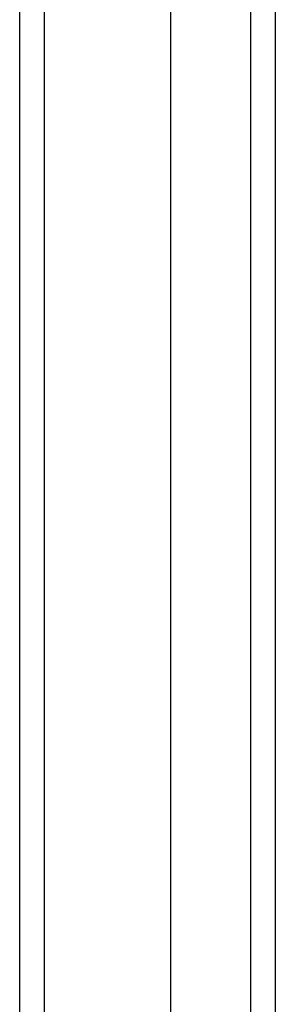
# Model space of a CAD drawing. Header units: inches. Extents: x 2 to 144, y 2 to 93.
# Tile 9 of 56: x 61.883 to 62.749, y 40.429 to 43.758. Entities that reach past the tile are written whole.
import ezdxf

# ---------------------------------------------------------------- set-up
doc = ezdxf.new("R2010")
doc.units = ezdxf.units.IN
doc.header["$LTSCALE"] = 8.616264
doc.header["$MEASUREMENT"] = 0
doc.layers.add('Visible Edges(ANSI)', color=7, linetype='Continuous', lineweight=25)
doc.layers.add('Visible Tangent Edges(ANSI)', color=7, linetype='Continuous', lineweight=25)

msp = doc.modelspace()

# ---------------------------------------------------------------- linework, layer by layer
at = {"layer": 'Visible Edges(ANSI)'}
for p, q in [((61.8831, 61.0192), (61.8831, 37.1847)), ((62.395, 37.998), (62.395, 60.206)), ((62.7494, 37.998), (62.7494, 60.206))]:
    msp.add_line(p, q, dxfattribs=at)
at = {"layer": 'Visible Tangent Edges(ANSI)'}
for p, q in [((61.9671, 37.1847), (61.9671, 61.0192)), ((62.6654, 60.321), (62.6654, 37.883))]:
    msp.add_line(p, q, dxfattribs=at)

doc.saveas('drawing.dxf')
